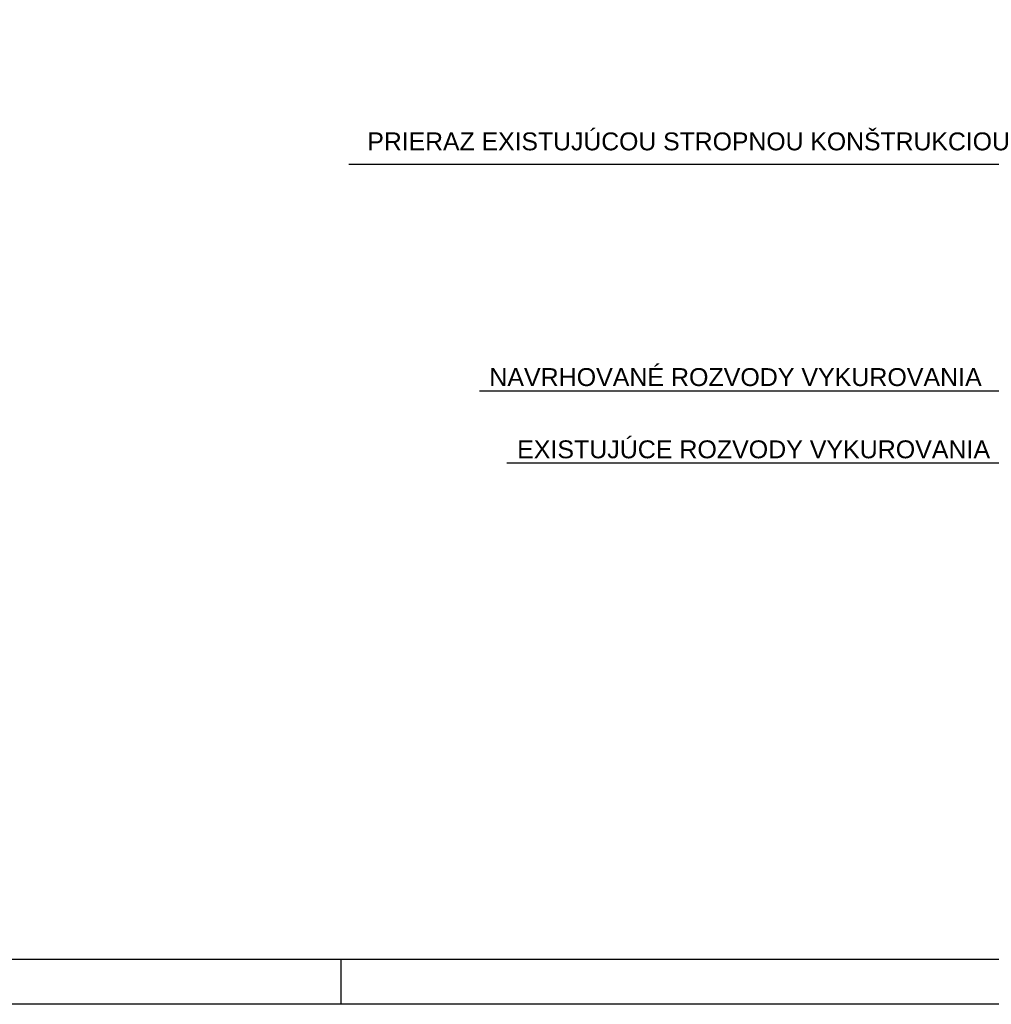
# Model space of a CAD drawing. Header units: millimetres. Extents: x 49721 to 99817, y 15126 to 82527.
# Tile 2 of 25: x 67492 to 72929, y 23510 to 29017. Entities that reach past the tile are written whole.
import ezdxf

# ---------------------------------------------------------------- set-up
doc = ezdxf.new("R2010")
doc.units = ezdxf.units.MM
doc.layers.add('POLO_KY', color=7, linetype='Continuous')
doc.layers.add('ramik', color=61, linetype='Continuous', lineweight=25)
doc.styles.add('ARIAL', font='arial.ttf')

# ---------------------------------------------------------------- blocks, each defined once
blk = doc.blocks.new('*U2')
at = {"layer": 'ramik'}
blk.add_line((-210, 5), (-210, 0), dxfattribs=at)
for points in [[(-630, 0), (0, 0), (0, 594), (-630, 594)], [(-625, 5), (-5, 5), (-5, 589), (-625, 589)]]:
    blk.add_lwpolyline(points, close=True, dxfattribs=at)

msp = doc.modelspace()

# ---------------------------------------------------------------- linework, layer by layer
for p, q in [((69333.7, 28208.8), (73142.4, 28208.8)), ((70064, 26941.1), (74260.4, 26941.1)), ((70216.6, 26537.2), (74260.4, 26537.2))]:
    msp.add_line(p, q)

# ---------------------------------------------------------------- block references
at = {"layer": 'ramik', "xscale": -49.99999999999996, "yscale": 49.99999999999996, "zscale": 49.99999999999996}
msp.add_blockref('*U2', (58789.2, 23509.6), dxfattribs=at)

# ---------------------------------------------------------------- texts
at = {"layer": 'POLO_KY', "color": 7, "style": 'ARIAL'}
for s, p in [('PRIERAZ EXISTUJÚCOU STROPNOU KONŠTRUKCIOU', (69437, 28286)), ('NAVRHOVANÉ ROZVODY VYKUROVANIA', (70119.5, 26967.7)), ('EXISTUJÚCE ROZVODY VYKUROVANIA', (70275.1, 26563.6))]:
    msp.add_text(s, height=100, dxfattribs=at).set_placement(p)

doc.saveas('drawing.dxf')
